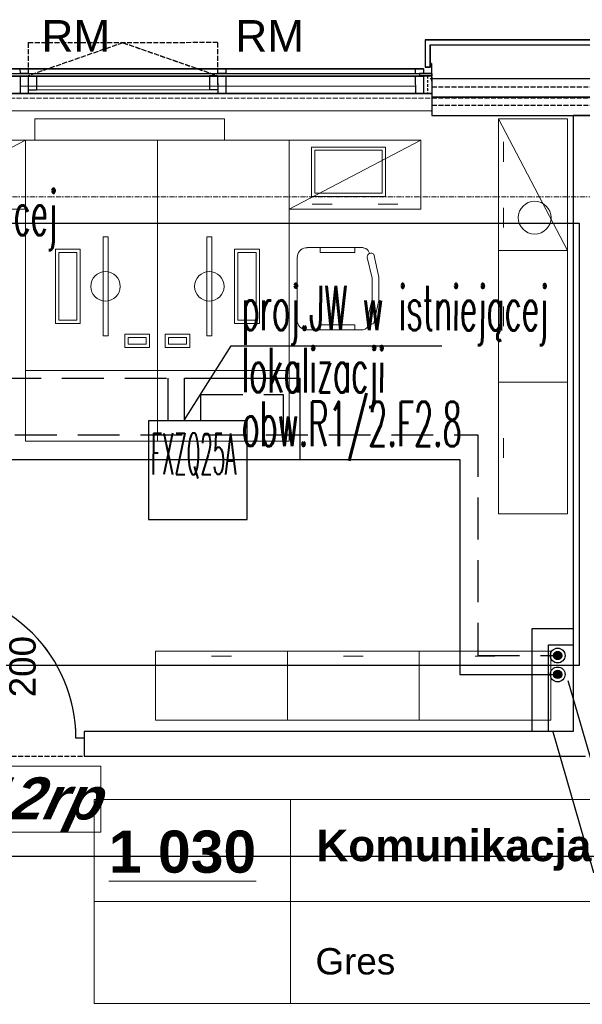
# Model space of a CAD drawing. Header units: millimetres. Extents: x -8642 to 28269, y -6609 to 3701.
# Tile 40 of 256: x -995 to -654, y -4554 to -3956. Entities that reach past the tile are written whole.
import ezdxf
from ezdxf.enums import TextEntityAlignment as Align

# ---------------------------------------------------------------- set-up
doc = ezdxf.new("R2010")
doc.units = ezdxf.units.MM
doc.header["$LTSCALE"] = 1000
doc.header["$MEASUREMENT"] = 0
for name, pattern in [('DASHED', [19.05, 12.7, -6.35]), ('rzut 1 pietra$0$ArchiTECH.PC 1. Line Type', [0.004, 0.003, -0.001]), ('rzut 1 pietra$0$ArchiTECH.PC 2. Line Type', [0.0025, 0.0015, -0.001]), ('rzut 1 pietra$0$ArchiTECH.PC 5. Line Type', [0.0053, 0.003, -0.001, 0.0003, -0.001]), ('rzut 1 pietra$0$ArchiTECH.PC Solid Line Type', [0]), ('SUFIT_1 PIETRO$0$ArchiTECH.PC 1. Line Type', [0.004, 0.003, -0.001]), ('SUFIT_1 PIETRO$0$ArchiTECH.PC 2. Line Type', [0.0025, 0.0015, -0.001]), ('SUFIT_1 PIETRO$0$ArchiTECH.PC Solid Line Type', [0])]:
    doc.linetypes.add(name, pattern=pattern)
doc.layers.get('0').update_dxf_attribs({"lineweight": 25})
for name, color, linetype, lineweight in [('_Etap_5_klimatyzator_w starej_lokalizacji', 3, 'Continuous', 30), ('_Etap_5_opis', 7, 'Continuous', 30), ('_Numer_jednostki', 11, 'Continuous', 30), ('IS_ARCH', 254, 'Continuous', 18), ('IS_FREON_GAZ', 254, 'DASHED', 30), ('IS_HC_FREON_CIECZ', 254, 'Continuous', 30)]:
    doc.layers.add(name, color=color, linetype=linetype, lineweight=lineweight)
for name, color, linetype in [('IS_HC_IZOLACJA', 254, 'Continuous'), ('IS_UWAGI', 254, 'Continuous'), ('IS_WK_KAN_SKROPLINY', 254, 'DASHED'), ('SUFIT_1 PIETRO$0$INWENTARYZACJA', 254, 'Continuous'), ('SUFIT_1 PIETRO$0$Kalka 1', 254, 'Continuous'), ('SUFIT_1 PIETRO$0$TYP SUFITÓW_NOWYCH', 254, 'Continuous')]:
    doc.layers.add(name, color=color, linetype=linetype)
doc.styles.add('romans1', font='simplex.shx', dxfattribs={"width": 0.8})
doc.styles.add('rzut 1 pietra$0$ArchiTECHStyle1', font='arial.ttf', dxfattribs={"height": 0.16})
doc.styles.add('rzut 1 pietra$0$ArchiTECHStyle3', font='arialbd.ttf', dxfattribs={"height": 0.192})
doc.styles.add('rzut 1 pietra$0$ArchiTECHStyle4', font='arialbi.ttf', dxfattribs={"oblique": 15, "height": 0.256})

# ---------------------------------------------------------------- blocks, each defined once
blk = doc.blocks.new('jw_FXZQ25A')
blk.add_lwpolyline([(0, 0), (60, 0), (60, 60), (0, 60)], close=True)
at = {"color": 7, "style": 'romans1', "width": 0.35}
blk.add_text('FXZQ25A', height=25, rotation=359.91893, dxfattribs=at).set_placement((1.49, 27.37))

msp = doc.modelspace()

# ---------------------------------------------------------------- hatches: boundary and pattern name
at = {"layer": 'IS_FREON_GAZ', "ltscale": 5}
msp.add_hatch(color=256, dxfattribs=at).paths.add_polyline_path([(-666.2, -4341.87, 1), (-671.2, -4341.87, 1)])
at = {"layer": 'IS_HC_FREON_CIECZ'}
msp.add_hatch(color=256, dxfattribs=at).paths.add_polyline_path([(-666.2, -4353.36, 1), (-671.2, -4353.36, 1)])

# ---------------------------------------------------------------- linework, layer by layer
at = {"layer": '_Etap_5_opis'}
for p, q in [((-895.29, -4198.6), (-866.85, -4153.79)), ((-866.85, -4153.79), (-738.97, -4153.79))]:
    msp.add_line(p, q, dxfattribs=at)
at = {"layer": '_Numer_jednostki'}
for points in [[(-498.45, -4550.35), (-606.01, -4550.35), (-662.43, -4357.3)], [(-498.45, -4614.76), (-606.01, -4614.76), (-671.67, -4387.54)]]:
    msp.add_lwpolyline(points, dxfattribs=at)
at = {"layer": 'IS_ARCH', "linetype": 'rzut 1 pietra$0$ArchiTECH.PC 1. Line Type'}
for p, q in [((-875.16, -3969.44), (-990.16, -3969.53)), ((-990.16, -3969.53), (-990.14, -3989.53)), ((-932.66, -3969.48), (-990.14, -3989.53)), ((-932.66, -3969.48), (-875.14, -3989.54)), ((-875.16, -3969.44), (-875.14, -3989.54)), ((-745.13, -3996.29), (728.42, -3996.43)), ((-2053.16, -4003.06), (5561.51, -4003.81)), ((-745.12, -4007.49), (728.42, -4007.63)), ((-1056.2, -4402.94), (-956.2, -4402.94))]:
    msp.add_line(p, q, dxfattribs=at)
at = {"layer": 'IS_ARCH', "linetype": 'rzut 1 pietra$0$ArchiTECH.PC Solid Line Type'}
for p, q in [((-749.15, -3967.79), (-749.15, -3984.28)), ((715.92, -3967.79), (-749.15, -3967.79)), ((-749.15, -3967.79), (-749.15, -3984.28)), ((-749.15, -3967.79), (715.92, -3967.93)), ((-746.15, -3984.28), (-746.15, -3970.79)), ((-746.15, -3970.79), (715.92, -3970.79)), ((-746.15, -3970.79), (715.93, -3970.93)), ((-746.15, -3970.79), (-746.15, -3984.28)), ((-746.08, -3982.15), (-746.08, -3982.71)), ((-745.32, -3982.15), (-746.08, -3982.15)), ((-745.32, -3982.15), (-745.32, -3988.27)), ((-1710.12, -3985.19), (-750.13, -3985.28)), ((-1710.12, -3988.18), (-750.13, -3988.28)), ((-1710.12, -3989.66), (-750.13, -3989.75)), ((-990.14, -3985.26), (-995.14, -3985.26)), ((-995.14, -3985.26), (-995.13, -3988.26)), ((-990.13, -3988.25), (-995.13, -3988.26)), ((-995.13, -3989.73), (-995.12, -4000.27)), ((-990.13, -3989.73), (-995.13, -3989.73)), ((-990.14, -3985.26), (-990.13, -3988.25)), ((-985.13, -3989.72), (-990.13, -3989.73)), ((-990.13, -3989.73), (-990.11, -3998.26)), ((-990.13, -3989.73), (-990.12, -4000.26)), ((-985.13, -3989.72), (-985.11, -3998.25)), ((-875.14, -3989.54), (-880.14, -3989.55)), ((-880.14, -3989.55), (-880.11, -3998.08)), ((-875.14, -3989.54), (-875.11, -3998.07)), ((-870.13, -3985.27), (-875.13, -3985.28)), ((-875.13, -3985.28), (-875.13, -3988.27)), ((-870.13, -3988.27), (-875.13, -3988.27)), ((-870.13, -3989.74), (-875.13, -3989.75)), ((-875.13, -3989.75), (-875.12, -4000.28)), ((-870.13, -3985.27), (-870.13, -3988.27)), ((-870.13, -3989.74), (-870.12, -4000.27)), ((-750.13, -3985.28), (-755.13, -3985.29)), ((-755.13, -3985.29), (-755.13, -3988.28)), ((-750.13, -3988.28), (-755.13, -3988.28)), ((-750.13, -3989.75), (-755.13, -3989.76)), ((-755.13, -3989.76), (-755.12, -4000.29)), ((-745.32, -3988.27), (-752.63, -3988.28)), ((-745.21, -3988.31), (-752.61, -3988.32)), ((-752.61, -3988.32), (-752.61, -3989.6)), ((-745.21, -3989.59), (-752.61, -3989.6)), ((-745.32, -3989.64), (-752.61, -3989.65)), ((-750.13, -3985.28), (-750.13, -3988.28)), ((-750.13, -3989.75), (-750.12, -4000.29)), ((-749.15, -3984.28), (-746.15, -3984.28)), ((-749.15, -3984.28), (-746.15, -3984.28)), ((-745.32, -3989.64), (-745.31, -3992.87)), ((-745.21, -3988.31), (-745.21, -3989.59)), ((-746.13, -3991.29), (728.42, -3991.43)), ((-745.13, -3990.29), (-745.12, -4013.69)), ((-1715.13, -4000.2), (-745.13, -4000.29)), ((-755.13, -3995.99), (-995.13, -3995.99)), ((-990.12, -4000.26), (-995.12, -4000.27)), ((-985.11, -3998.25), (-990.11, -3998.26)), ((-875.11, -3998.07), (-990.11, -3998.26)), ((-875.11, -3998.07), (-880.11, -3998.08)), ((-870.12, -4000.27), (-875.12, -4000.28)), ((-750.12, -4000.29), (-755.12, -4000.29)), ((-745.12, -4002.49), (728.42, -4002.63)), ((-1097.18, -4010.6), (-745.56, -4010.91)), ((-745.12, -4013.69), (728.45, -4013.83)), ((-644.4, -4013.7), (-659.4, -4013.7)), ((-659.4, -4013.7), (-659.4, -4387.94)), ((-986.04, -4015.74), (-986.04, -4028.74)), ((-871.04, -4015.74), (-986.04, -4015.74)), ((-986.04, -4015.74), (-986.04, -4028.74)), ((-871.04, -4015.74), (-986.04, -4015.74)), ((-871.04, -4028.74), (-871.04, -4015.74)), ((-871.04, -4028.74), (-871.04, -4015.74)), ((-662.69, -4015.84), (-704.69, -4015.84)), ((-704.69, -4015.84), (-704.69, -4095.84)), ((-662.69, -4095.84), (-704.69, -4015.84)), ((-662.69, -4095.84), (-662.69, -4015.84)), ((-991.71, -4028.74), (-1071.71, -4028.74)), ((-991.71, -4028.74), (-1071.71, -4070.74)), ((-991.71, -4070.74), (-991.71, -4028.74)), ((-991.71, -4028.74), (-991.71, -4028.74)), ((-991.71, -4168.74), (-991.71, -4028.74)), ((-991.71, -4028.74), (-911.71, -4028.74)), ((-986.04, -4028.74), (-871.04, -4028.74)), ((-986.04, -4028.74), (-871.04, -4028.74)), ((-911.71, -4028.74), (-911.71, -4168.74)), ((-831.71, -4028.74), (-911.71, -4028.74)), ((-911.71, -4028.74), (-911.71, -4168.74)), ((-751.71, -4028.74), (-831.71, -4028.74)), ((-831.71, -4028.74), (-831.71, -4070.74)), ((-751.71, -4028.74), (-831.71, -4070.74)), ((-831.71, -4168.74), (-831.71, -4028.74)), ((-751.71, -4070.74), (-751.71, -4028.74)), ((-751.71, -4028.74), (-751.71, -4028.74)), ((-701.69, -4041.84), (-701.69, -4029.84)), ((-773.24, -4032.94), (-818.24, -4032.94)), ((-818.24, -4032.94), (-818.24, -4062.94)), ((-816.24, -4060.94), (-816.24, -4034.94)), ((-816.24, -4034.94), (-775.24, -4034.94)), ((-775.24, -4034.94), (-775.24, -4060.94)), ((-773.24, -4062.94), (-773.24, -4032.94)), ((-775.24, -4060.94), (-816.24, -4060.94)), ((-818.24, -4062.94), (-773.24, -4062.94)), ((-1071.71, -4070.74), (-991.71, -4070.74)), ((-831.71, -4070.74), (-751.71, -4070.74)), ((-805.71, -4067.74), (-817.71, -4067.74)), ((-765.71, -4067.74), (-777.71, -4067.74)), ((-701.69, -4081.84), (-701.69, -4069.84)), ((-944.7, -4147.59), (-944.7, -4087.59)), ((-944.7, -4087.59), (-941.7, -4087.59)), ((-941.7, -4087.59), (-941.7, -4147.59)), ((-881.72, -4087.59), (-881.72, -4147.59)), ((-878.72, -4087.59), (-881.72, -4087.59)), ((-878.72, -4147.59), (-878.72, -4087.59)), ((-973.59, -4140.09), (-973.59, -4095.09)), ((-973.59, -4095.09), (-958.59, -4095.09)), ((-960.59, -4097.09), (-971.59, -4097.09)), ((-971.59, -4097.09), (-971.59, -4138.09)), ((-960.59, -4138.09), (-960.59, -4097.09)), ((-958.59, -4095.09), (-958.59, -4140.09)), ((-864.83, -4095.09), (-864.83, -4140.09)), ((-849.83, -4095.09), (-864.83, -4095.09)), ((-862.83, -4097.09), (-851.83, -4097.09)), ((-862.83, -4138.09), (-862.83, -4097.09)), ((-851.83, -4097.09), (-851.83, -4138.09)), ((-849.83, -4140.09), (-849.83, -4095.09)), ((-826.06, -4097.07), (-826.49, -4098.02)), ((-825.47, -4096.2), (-826.06, -4097.07)), ((-824.73, -4095.46), (-825.47, -4096.2)), ((-823.87, -4094.87), (-824.73, -4095.46)), ((-822.91, -4094.45), (-823.87, -4094.87)), ((-821.9, -4094.2), (-822.91, -4094.45)), ((-820.85, -4094.15), (-821.9, -4094.2)), ((-820.89, -4094.05), (-786.89, -4094.05)), ((-812.89, -4097.05), (-812.89, -4094.05)), ((-791.89, -4097.05), (-812.89, -4097.05)), ((-791.89, -4094.05), (-791.89, -4097.05)), ((-785.98, -4094.3), (-786.85, -4094.09)), ((-785.16, -4094.66), (-785.98, -4094.3)), ((-784.43, -4095.18), (-785.16, -4094.66)), ((-783.81, -4095.82), (-784.43, -4095.18)), ((-783.32, -4096.58), (-783.81, -4095.82)), ((-782.98, -4097.41), (-783.32, -4096.58)), ((-782.67, -4097.55), (-783.04, -4097.7)), ((-782.27, -4097.46), (-782.67, -4097.55)), ((-781.87, -4097.45), (-782.27, -4097.46)), ((-781.47, -4097.51), (-781.87, -4097.45)), ((-781.09, -4097.63), (-781.47, -4097.51)), ((-662.69, -4095.84), (-704.69, -4095.84)), ((-704.69, -4095.84), (-704.69, -4175.84)), ((-704.69, -4095.84), (-662.69, -4095.84)), ((-662.69, -4175.84), (-662.69, -4095.84)), ((-662.69, -4095.84), (-662.69, -4095.84)), ((-826.89, -4138.05), (-826.89, -4100.05)), ((-826.73, -4099.04), (-826.78, -4100.08)), ((-826.49, -4098.02), (-826.73, -4099.04)), ((-781.36, -4112.61), (-784.32, -4100.07)), ((-784.23, -4099.25), (-784.29, -4099.64)), ((-784.29, -4099.64), (-784.27, -4100.05)), ((-784.11, -4098.86), (-784.23, -4099.25)), ((-783.92, -4098.51), (-784.11, -4098.86)), ((-783.68, -4098.19), (-783.92, -4098.51)), ((-783.38, -4097.92), (-783.68, -4098.19)), ((-783.04, -4097.7), (-783.38, -4097.92)), ((-780.74, -4097.82), (-781.09, -4097.63)), ((-780.42, -4098.07), (-780.74, -4097.82)), ((-777.28, -4111.93), (-780.41, -4098.05)), ((-781.36, -4125.49), (-781.36, -4112.61)), ((-777.28, -4126.16), (-777.28, -4111.93)), ((-784.32, -4138.02), (-781.36, -4125.49)), ((-780.41, -4140.04), (-777.28, -4126.16)), ((-701.69, -4141.84), (-701.69, -4129.84)), ((-971.59, -4138.09), (-960.59, -4138.09)), ((-851.83, -4138.09), (-862.83, -4138.09)), ((-826.89, -4138.04), (-826.81, -4139.09)), ((-826.81, -4139.09), (-826.55, -4140.11)), ((-784.18, -4138.09), (-784.17, -4138.5)), ((-784.17, -4138.5), (-784.09, -4138.91)), ((-784.09, -4138.91), (-783.94, -4139.29)), ((-783.94, -4139.29), (-783.72, -4139.64)), ((-958.59, -4140.09), (-973.59, -4140.09)), ((-864.83, -4140.09), (-849.83, -4140.09)), ((-826.55, -4140.11), (-826.12, -4141.07)), ((-826.12, -4141.07), (-825.52, -4141.93)), ((-825.52, -4141.93), (-824.77, -4142.67)), ((-824.77, -4142.67), (-823.91, -4143.27)), ((-823.91, -4143.27), (-822.95, -4143.71)), ((-822.95, -4143.71), (-821.93, -4143.97)), ((-821.93, -4143.97), (-820.89, -4144.05)), ((-786.89, -4144.05), (-820.89, -4144.05)), ((-812.89, -4144.05), (-812.89, -4141.05)), ((-812.89, -4141.05), (-791.89, -4141.05)), ((-791.89, -4141.05), (-791.89, -4144.05)), ((-786.91, -4144.05), (-785.67, -4143.51)), ((-785.67, -4143.51), (-784.59, -4142.71)), ((-784.59, -4142.71), (-783.7, -4141.69)), ((-783.72, -4139.64), (-783.45, -4139.94)), ((-783.7, -4141.69), (-783.06, -4140.51)), ((-783.45, -4139.94), (-783.12, -4140.19)), ((-783.12, -4140.19), (-782.75, -4140.38)), ((-782.75, -4140.38), (-782.36, -4140.5)), ((-782.36, -4140.5), (-781.95, -4140.55)), ((-781.95, -4140.55), (-781.54, -4140.52)), ((-781.54, -4140.52), (-781.14, -4140.42)), ((-781.14, -4140.42), (-780.77, -4140.26)), ((-780.77, -4140.26), (-780.43, -4140.02)), ((-941.7, -4147.59), (-944.7, -4147.59)), ((-916.45, -4146.7), (-931.45, -4146.7)), ((-931.45, -4146.7), (-931.45, -4154.7)), ((-929.45, -4152.7), (-929.45, -4148.7)), ((-929.45, -4148.7), (-918.45, -4148.7)), ((-918.45, -4148.7), (-918.45, -4152.7)), ((-916.45, -4154.7), (-916.45, -4146.7)), ((-906.97, -4154.7), (-906.97, -4146.7)), ((-906.97, -4146.7), (-891.97, -4146.7)), ((-893.97, -4148.7), (-904.97, -4148.7)), ((-904.97, -4148.7), (-904.97, -4152.7)), ((-893.97, -4152.7), (-893.97, -4148.7)), ((-891.97, -4146.7), (-891.97, -4154.7)), ((-881.72, -4147.59), (-878.72, -4147.59)), ((-931.45, -4154.7), (-916.45, -4154.7)), ((-918.45, -4152.7), (-929.45, -4152.7)), ((-891.97, -4154.7), (-906.97, -4154.7)), ((-904.97, -4152.7), (-893.97, -4152.7)), ((-991.71, -4211.74), (-991.71, -4168.74)), ((-991.71, -4168.74), (-911.71, -4168.74)), ((-911.71, -4168.74), (-991.71, -4168.74)), ((-911.71, -4211.74), (-911.71, -4168.74)), ((-911.71, -4168.74), (-831.71, -4168.74)), ((-911.71, -4168.74), (-911.71, -4211.74)), ((-911.71, -4168.74), (-831.71, -4168.74)), ((-831.71, -4168.74), (-831.71, -4211.74)), ((-662.69, -4175.84), (-704.69, -4175.84)), ((-704.69, -4175.84), (-704.69, -4255.84)), ((-704.69, -4175.84), (-662.69, -4175.84)), ((-662.69, -4255.84), (-662.69, -4175.84)), ((-662.69, -4175.84), (-662.69, -4175.84)), ((-701.69, -4221.84), (-701.69, -4209.84)), ((-911.71, -4211.74), (-991.71, -4211.74)), ((-831.71, -4211.74), (-911.71, -4211.74)), ((-704.69, -4255.84), (-662.69, -4255.84)), ((-662.69, -4255.84), (-662.69, -4255.84)), ((-832.83, -4339.21), (-912.83, -4339.21)), ((-912.83, -4339.21), (-912.83, -4381.21)), ((-878.83, -4342.21), (-866.83, -4342.21)), ((-832.83, -4381.21), (-832.83, -4339.21)), ((-752.83, -4339.21), (-832.83, -4339.21)), ((-832.83, -4339.21), (-832.83, -4381.21)), ((-798.83, -4342.21), (-786.83, -4342.21)), ((-672.83, -4339.21), (-752.83, -4339.21)), ((-752.83, -4339.21), (-752.83, -4381.21)), ((-752.83, -4381.21), (-752.83, -4339.21)), ((-718.83, -4342.21), (-706.83, -4342.21)), ((-672.83, -4381.21), (-672.83, -4339.21)), ((-912.83, -4381.21), (-832.83, -4381.21)), ((-912.83, -4381.21), (-912.83, -4381.21)), ((-832.83, -4381.21), (-752.83, -4381.21)), ((-832.83, -4381.21), (-832.83, -4381.21)), ((-752.83, -4381.21), (-672.83, -4381.21)), ((-752.83, -4381.21), (-752.83, -4381.21)), ((-659.4, -4387.94), (-956.2, -4387.94)), ((-956.2, -4387.94), (-956.2, -4391.94)), ((-956.2, -4391.94), (-961.2, -4391.94)), ((-956.2, -4391.94), (-956.2, -4399.94)), ((-956.2, -4399.94), (-956.2, -4402.94)), ((-956.2, -4402.94), (-651.9, -4402.94)), ((-1047.58, -4409.17), (-946.08, -4409.17)), ((-946.08, -4409.17), (-946.08, -4449.17)), ((-950.16, -4429.41), (-591.36, -4429.41)), ((-950.16, -4429.41), (-950.16, -4553.33)), ((-830.92, -4429.41), (-830.92, -4553.33)), ((-946.08, -4449.17), (-1047.58, -4449.17)), ((-950.16, -4491.37), (-591.36, -4491.37)), ((-950.16, -4553.33), (-591.36, -4553.33))]:
    msp.add_line(p, q, dxfattribs=at)
at = {"layer": 'IS_ARCH', "linetype": 'rzut 1 pietra$0$ArchiTECH.PC 2. Line Type'}
for p, q in [((-745.21, -3989.75), (-750.13, -3989.75)), ((-747.71, -3989.74), (-747.71, -4000.37))]:
    msp.add_line(p, q, dxfattribs=at)
at = {"layer": 'IS_ARCH', "linetype": 'rzut 1 pietra$0$ArchiTECH.PC 5. Line Type'}
for q in [(2865.34, -4063.51), (8802.36, -4064.08)]:
    msp.add_line((-3575.49, -4062.89), q, dxfattribs=at)
at = {"layer": 'IS_ARCH', "linetype": 'rzut 1 pietra$0$ArchiTECH.PC Solid Line Type'}
for centre, radius in [((-682.69, -4075.84), 9.95), ((-943.2, -4117.59), 8.96), ((-880.22, -4117.59), 8.96)]:
    msp.add_circle(centre, radius, dxfattribs=at)
msp.add_arc((-1051.2, -4391.94), 90, 0, 90, dxfattribs=at)
at = {"layer": 'IS_FREON_GAZ', "ltscale": 0.002}
for points in [[(-885.29, -4199.21), (-885.29, -4183.37), (-835.29, -4183.37), (-835.29, -4207.81)], [(-1760.2, -4207.81), (-717.2, -4207.81), (-717.2, -4341.87), (-668.7, -4341.87)]]:
    msp.add_lwpolyline(points, dxfattribs=at)
at = {"layer": 'IS_FREON_GAZ', "ltscale": 5}
msp.add_circle((-668.7, -4341.87), 2.5, dxfattribs=at)
at = {"layer": 'IS_HC_FREON_CIECZ', "ltscale": 0.002}
for points in [[(-895.29, -4199.21), (-895.29, -4173.37), (-825.29, -4173.37), (-825.29, -4222.81)], [(-1775.2, -4222.81), (-728.2, -4222.81), (-728.2, -4353.36), (-668.7, -4353.36)]]:
    msp.add_lwpolyline(points, dxfattribs=at)
at = {"layer": 'IS_HC_FREON_CIECZ'}
msp.add_circle((-668.7, -4353.36), 2.5, dxfattribs=at)
at = {"layer": 'IS_HC_IZOLACJA'}
for centre in [(-668.7, -4341.87), (-668.7, -4353.36)]:
    msp.add_circle(centre, 4.5, dxfattribs=at)
at = {"layer": 'IS_UWAGI'}
for points in [[(-684.2, -4387.94), (-684.2, -4325.38), (-659.41, -4325.38)], [(-674.2, -4387.94), (-674.2, -4335.38), (-659.41, -4335.38)]]:
    msp.add_lwpolyline(points, dxfattribs=at)
at = {"layer": 'IS_WK_KAN_SKROPLINY', "lineweight": 30, "ltscale": 0.002}
msp.add_lwpolyline([(-1113.16, -4023.37), (-1083.96, -4023.37), (-1083.96, -4173.37), (-905.29, -4173.37), (-905.29, -4199.21)], dxfattribs=at)
at = {"layer": 'SUFIT_1 PIETRO$0$INWENTARYZACJA', "linetype": 'SUFIT_1 PIETRO$0$ArchiTECH.PC Solid Line Type'}
for p, q in [((-644.4, -4013.78), (-659.4, -4013.78)), ((-659.4, -4013.78), (-659.4, -4388.02)), ((-659.4, -4388.02), (-956.2, -4388.02)), ((-956.2, -4388.02), (-956.2, -4392.02)), ((-956.2, -4392.02), (-961.2, -4392.02)), ((-956.2, -4392.02), (-956.2, -4400.02)), ((-956.2, -4400.02), (-956.2, -4403.02)), ((-956.2, -4403.02), (-651.9, -4403.02))]:
    msp.add_line(p, q, dxfattribs=at)
at = {"layer": 'SUFIT_1 PIETRO$0$INWENTARYZACJA', "linetype": 'SUFIT_1 PIETRO$0$ArchiTECH.PC 1. Line Type'}
msp.add_line((-1056.2, -4403.02), (-956.2, -4403.02), dxfattribs=at)
at = {"layer": 'SUFIT_1 PIETRO$0$INWENTARYZACJA', "linetype": 'SUFIT_1 PIETRO$0$ArchiTECH.PC Solid Line Type'}
msp.add_arc((-1051.2, -4392.02), 90, 0, 90, dxfattribs=at)
at = {"layer": 'SUFIT_1 PIETRO$0$Kalka 1', "linetype": 'SUFIT_1 PIETRO$0$ArchiTECH.PC 1. Line Type'}
for p, q in [((-875.16, -3969.52), (-990.16, -3969.61)), ((-990.16, -3969.61), (-990.14, -3989.61)), ((-932.66, -3969.57), (-990.14, -3989.61)), ((-932.66, -3969.57), (-875.14, -3989.63)), ((-875.16, -3969.52), (-875.14, -3989.63)), ((-745.13, -3996.37), (728.42, -3996.51)), ((-745.12, -4007.57), (728.42, -4007.71))]:
    msp.add_line(p, q, dxfattribs=at)
at = {"layer": 'SUFIT_1 PIETRO$0$Kalka 1', "linetype": 'SUFIT_1 PIETRO$0$ArchiTECH.PC Solid Line Type'}
for p, q in [((-749.15, -3967.87), (-749.15, -3984.37)), ((715.92, -3967.87), (-749.15, -3967.87)), ((-749.15, -3967.87), (715.92, -3968.02)), ((-749.15, -3967.87), (-749.15, -3984.37)), ((-746.15, -3984.37), (-746.15, -3970.87)), ((-746.15, -3970.87), (715.92, -3970.87)), ((-746.15, -3970.87), (-746.15, -3984.37)), ((-746.15, -3970.87), (715.93, -3971.02)), ((-745.32, -3982.23), (-746.08, -3982.23)), ((-746.08, -3982.23), (-746.08, -3982.79)), ((-745.32, -3982.23), (-745.32, -3988.36)), ((-1710.12, -3985.27), (-750.13, -3985.37)), ((-1710.12, -3988.26), (-750.13, -3988.36)), ((-1710.12, -3989.74), (-750.13, -3989.84)), ((-990.14, -3985.34), (-995.14, -3985.35)), ((-995.14, -3985.35), (-995.13, -3988.34)), ((-990.13, -3988.34), (-995.13, -3988.34)), ((-990.13, -3989.81), (-995.13, -3989.82)), ((-995.13, -3989.82), (-995.12, -4000.35)), ((-990.14, -3985.34), (-990.13, -3988.34)), ((-990.13, -3989.81), (-990.12, -4000.35)), ((-990.13, -3989.81), (-990.11, -3998.35)), ((-985.13, -3989.81), (-990.13, -3989.81)), ((-985.13, -3989.81), (-985.11, -3998.34)), ((-880.14, -3989.63), (-880.11, -3998.17)), ((-875.14, -3989.63), (-880.14, -3989.63)), ((-875.14, -3989.63), (-875.11, -3998.16)), ((-875.13, -3985.36), (-875.13, -3988.35)), ((-870.13, -3985.36), (-875.13, -3985.36)), ((-870.13, -3988.35), (-875.13, -3988.35)), ((-870.13, -3989.83), (-875.13, -3989.83)), ((-875.13, -3989.83), (-875.12, -4000.36)), ((-870.13, -3985.36), (-870.13, -3988.35)), ((-870.13, -3989.83), (-870.12, -4000.36)), ((-755.13, -3985.37), (-755.13, -3988.37)), ((-750.13, -3985.37), (-755.13, -3985.37)), ((-750.13, -3988.36), (-755.13, -3988.37)), ((-750.13, -3989.84), (-755.13, -3989.84)), ((-755.13, -3989.84), (-755.12, -4000.37)), ((-745.32, -3988.36), (-752.63, -3988.36)), ((-752.61, -3988.4), (-752.61, -3989.69)), ((-745.21, -3988.4), (-752.61, -3988.4)), ((-752.61, -3988.4), (-752.61, -3988.4)), ((-745.21, -3988.4), (-752.61, -3988.4)), ((-752.61, -3988.4), (-752.61, -3989.69)), ((-752.61, -3989.69), (-745.21, -3989.67)), ((-745.21, -3989.67), (-752.61, -3989.69)), ((-745.32, -3989.72), (-752.61, -3989.73)), ((-750.13, -3985.37), (-750.13, -3988.36)), ((-750.13, -3989.84), (-750.12, -4000.37)), ((-749.15, -3984.37), (-746.15, -3984.37)), ((-749.15, -3984.37), (-746.15, -3984.37)), ((-745.32, -3989.72), (-745.31, -3992.96)), ((-745.21, -3989.67), (-745.21, -3988.4)), ((-745.21, -3988.4), (-745.21, -3989.67)), ((-746.13, -3991.37), (728.42, -3991.51)), ((-745.13, -3990.37), (-745.12, -4013.77)), ((-1715.13, -4000.28), (-745.13, -4000.37)), ((-990.12, -4000.35), (-995.12, -4000.35)), ((-875.11, -3998.16), (-990.11, -3998.35)), ((-985.11, -3998.34), (-990.11, -3998.35)), ((-875.11, -3998.16), (-880.11, -3998.17)), ((-870.12, -4000.36), (-875.12, -4000.36)), ((-750.12, -4000.37), (-755.12, -4000.37)), ((-745.12, -4002.57), (728.42, -4002.71)), ((-1097.18, -4010.69), (-745.56, -4010.99)), ((-745.12, -4013.77), (728.45, -4013.91))]:
    msp.add_line(p, q, dxfattribs=at)
at = {"layer": 'SUFIT_1 PIETRO$0$Kalka 1', "linetype": 'SUFIT_1 PIETRO$0$ArchiTECH.PC 2. Line Type'}
for p, q in [((-745.21, -3989.83), (-750.13, -3989.84)), ((-747.71, -3989.82), (-747.71, -4000.45))]:
    msp.add_line(p, q, dxfattribs=at)
at = {"layer": 'SUFIT_1 PIETRO$0$TYP SUFITÓW_NOWYCH', "linetype": 'SUFIT_1 PIETRO$0$ArchiTECH.PC Solid Line Type'}
for p, q in [((-1097.18, -4079.21), (-655.63, -4079.21)), ((-655.63, -4079.21), (-655.63, -4347.85)), ((-655.63, -4347.85), (-1097.18, -4347.85)), ((-1052.67, -4463.84), (927.29, -4463.84))]:
    msp.add_line(p, q, dxfattribs=at)

# ---------------------------------------------------------------- block references
at = {"layer": '_Etap_5_klimatyzator_w starej_lokalizacji'}
msp.add_blockref('jw_FXZQ25A', (-917.18, -4259.21), dxfattribs=at)

# ---------------------------------------------------------------- texts
at = {"layer": '_Etap_5_opis', "style": 'romans1', "width": 0.5}
for s, p in [('proj.JW w istniejącej', (-1158.75, -4086.26)), ('proj.JW w istniejącej', (-860.63, -4144.12)), ('lokalizacji', (-860.63, -4181.95)), ('obw.R1/2.F2.8', (-860.63, -4214.56))]:
    msp.add_text(s, height=27, rotation=359.91893, dxfattribs=at).set_placement(p)
at = {"layer": 'IS_ARCH'}
for s, height, style, p in [('RM', 19.2, 'rzut 1 pietra$0$ArchiTECHStyle1', (-982.11, -3980.77)), ('RM', 19.2, 'rzut 1 pietra$0$ArchiTECHStyle1', (-864.41, -3980.77)), ('%%u1 030%%u', 25.6, 'rzut 1 pietra$0$ArchiTECHStyle3', (-941.22, -4481.49)), ('Komunikacja', 19.2, 'rzut 1 pietra$0$ArchiTECHStyle3', (-815.22, -4472.57)), ('Gres', 16, 'rzut 1 pietra$0$ArchiTECHStyle1', (-815.76, -4540.42))]:
    msp.add_text(s, height=height, dxfattribs=dict(at, style=style)).set_placement(p, align=Align.BOTTOM_LEFT)
at = {"layer": 'IS_ARCH', "style": 'rzut 1 pietra$0$ArchiTECHStyle1'}
msp.add_text('200', height=16, rotation=90, dxfattribs=at).set_placement((-980.83, -4367.28), align=Align.BOTTOM_LEFT)
at = {"layer": 'IS_ARCH', "style": 'rzut 1 pietra$0$ArchiTECHStyle4', "oblique": 15}
msp.add_text('D12rp', height=25.6, dxfattribs=at).set_placement((-1047.58, -4449.17), align=Align.BOTTOM_LEFT)

doc.saveas('drawing.dxf')
